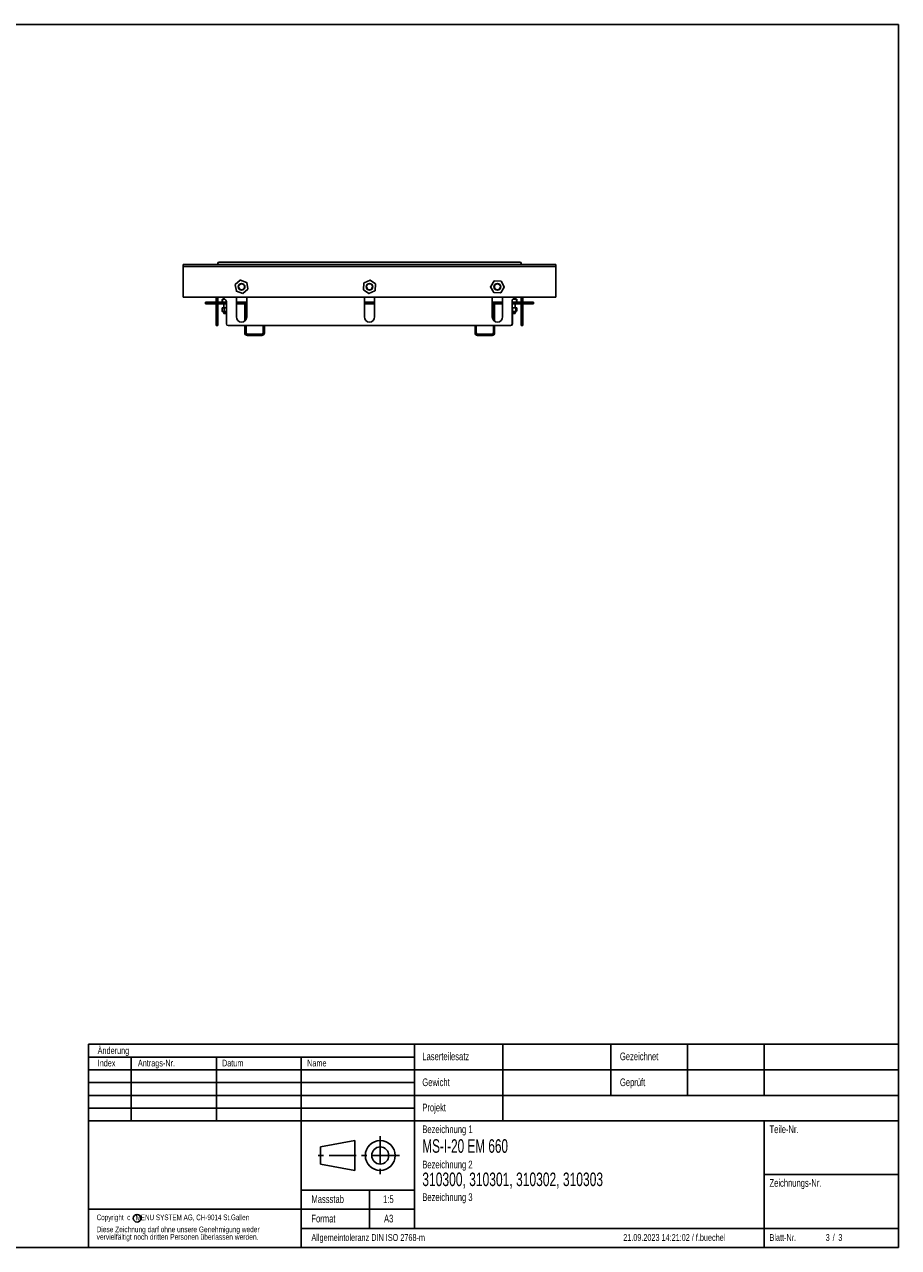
# Model space of a CAD drawing. Extents: x 24 to 2074, y 25 to 1460.
# Tile 2 of 2: x 1049 to 2074, y 25 to 1460. Entities that reach past the tile are written whole.
import ezdxf
from ezdxf.enums import TextEntityAlignment as Align

# ---------------------------------------------------------------- set-up
doc = ezdxf.new("R2010")
doc.units = 0
doc.header["$LTSCALE"] = 5
doc.linetypes.add('CENTER', pattern=[10.16, 6.35, -1.27, 1.27, -1.27])
doc.layers.get('0').update_dxf_attribs({"linetype": 'CONTINUOUS'})
doc.layers.add('LAYER1', color=2, linetype='CONTINUOUS')
doc.layers.add('LAYER3', color=4, linetype='CONTINUOUS')

msp = doc.modelspace()

# ---------------------------------------------------------------- linework, layer by layer
at = {"color": 7, "linetype": 'CONTINUOUS'}
for p, q in [((2074, 1460), (24, 1460)), ((2074, 25), (2074, 1460)), ((24, 25), (2074, 25))]:
    msp.add_line(p, q, dxfattribs=at)
at = {"color": 179, "linetype": 'CONTINUOUS'}
for p, q in [((1124, 263.5), (2074, 263.5)), ((1124, 263.5), (1124, 25)), ((1506.5, 263.5), (1506.5, 47.5)), ((1610, 263.5), (1610, 173.5)), ((1736.5, 263.5), (1736.5, 203.5)), ((1826.5, 263.5), (1826.5, 203.5)), ((1916.5, 263.5), (1916.5, 203.5)), ((2074, 263.5), (2074, 25)), ((1124, 248.5), (1506.5, 248.5)), ((1174, 248.5), (1174, 173.5)), ((1274, 248.5), (1274, 173.5)), ((1373.5, 248.5), (1373.5, 25)), ((1124, 233.5), (2074, 233.5)), ((1124, 218.5), (1506.5, 218.5)), ((1124, 203.5), (2074, 203.5)), ((1124, 188.5), (1506.5, 188.5)), ((1124, 173.5), (2074, 173.5)), ((1916.5, 173.5), (1916.5, 25)), ((1396.25, 143), (1436.25, 150.5)), ((1436.25, 150.5), (1436.25, 115.5)), ((1396.25, 123), (1396.25, 143)), ((1436.25, 115.5), (1396.25, 123)), ((1916.5, 110.5), (2074, 110.5)), ((1373.5, 92.5), (1506.5, 92.5)), ((1453.5, 92.5), (1453.5, 47.5)), ((1124, 70), (1506.5, 70)), ((1373.5, 47.5), (2074, 47.5)), ((1124, 25), (2074, 25))]:
    msp.add_line(p, q, dxfattribs=at)
at = {"color": 179, "linetype": 'CENTER'}
for p, q in [((1466.25, 155.5), (1466.25, 110.5)), ((1488.75, 133), (1391.25, 133))]:
    msp.add_line(p, q, dxfattribs=at)
at = {"color": 179, "linetype": 'CONTINUOUS'}
for centre, radius in [((1466.25, 133), 17.5), ((1466.25, 133), 10), ((1181.134, 59.391), 4.5)]:
    msp.add_circle(centre, radius, dxfattribs=at)
at = {"layer": 'LAYER1', "color": 2, "linetype": 'CONTINUOUS'}
for p, q in [((1235.107, 1178.184), (1235.107, 1176.184)), ((1235.107, 1178.184), (1672.107, 1178.184)), ((1276.497, 1181.184), (1279.85, 1181.184)), ((1627.364, 1181.184), (1279.85, 1181.184)), ((1627.364, 1181.184), (1630.717, 1181.184)), ((1672.107, 1178.184), (1672.107, 1176.184)), ((1235.107, 1176.184), (1672.107, 1176.184)), ((1235.107, 1176.184), (1235.107, 1174.184)), ((1235.107, 1174.184), (1235.107, 1140.184)), ((1672.107, 1174.184), (1672.107, 1176.184)), ((1672.107, 1140.184), (1672.107, 1174.184)), ((1296.097, 1154.67), (1297.569, 1147.075)), ((1302.005, 1159.931), (1296.163, 1154.859)), ((1309.514, 1157.445), (1302.201, 1159.969)), ((1305.209, 1144.438), (1311.051, 1149.51)), ((1311.117, 1149.699), (1309.646, 1157.294)), ((1447.082, 1156.656), (1446.388, 1148.951)), ((1446.472, 1148.769), (1452.798, 1144.316)), ((1454.217, 1160.071), (1447.197, 1156.819)), ((1460.742, 1155.6), (1454.416, 1160.053)), ((1460.132, 1147.713), (1460.826, 1155.418)), ((1595.698, 1152.332), (1599.355, 1145.514)), ((1599.781, 1159.108), (1595.704, 1152.532)), ((1607.689, 1158.96), (1599.957, 1159.202)), ((1607.434, 1145.261), (1611.51, 1151.837)), ((1611.516, 1152.037), (1607.859, 1158.855)), ((1235.107, 1140.184), (1672.107, 1140.184)), ((1261.107, 1132.084), (1261.107, 1134.084)), ((1261.107, 1134.084), (1266.107, 1134.084)), ((1273.857, 1134.084), (1266.107, 1134.084)), ((1273.857, 1140.184), (1273.857, 1136.37)), ((1273.857, 1134.956), (1273.857, 1136.37)), ((1273.857, 1134.956), (1273.857, 1108.784)), ((1275.857, 1140.184), (1275.857, 1136.37)), ((1275.857, 1136.37), (1275.857, 1134.956)), ((1275.857, 1134.956), (1275.857, 1108.784)), ((1281.107, 1134.084), (1275.857, 1134.084)), ((1281.218, 1134.643), (1280.089, 1134.232)), ((1281.002, 1137.384), (1281.002, 1134.655)), ((1281.107, 1132.084), (1281.107, 1134.084)), ((1281.107, 1134.084), (1285.857, 1134.084)), ((1281.143, 1134.478), (1281.222, 1134.633)), ((1281.202, 1137.584), (1281.481, 1137.584)), ((1281.281, 1137.384), (1281.281, 1134.663)), ((1285.271, 1136.37), (1281.457, 1140.184)), ((1281.481, 1137.584), (1284.057, 1137.584)), ((1282.857, 1138.784), (1282.857, 1137.584)), ((1285.857, 1108.784), (1285.857, 1134.956)), ((1297.607, 1140.184), (1297.607, 1116.784)), ((1297.607, 1134.084), (1309.607, 1134.084)), ((1297.7, 1146.924), (1305.013, 1144.4)), ((1309.607, 1116.784), (1309.607, 1140.184)), ((1447.607, 1140.184), (1447.607, 1116.784)), ((1447.607, 1134.084), (1459.607, 1134.084)), ((1452.997, 1144.298), (1460.017, 1147.549)), ((1459.607, 1116.784), (1459.607, 1140.184)), ((1597.607, 1140.184), (1597.607, 1116.784)), ((1597.607, 1134.084), (1609.607, 1134.084)), ((1599.525, 1145.409), (1607.257, 1145.167)), ((1609.607, 1116.784), (1609.607, 1140.184)), ((1620.794, 1108.784), (1620.794, 1135.956)), ((1620.794, 1134.084), (1621.107, 1134.084)), ((1621.107, 1134.084), (1626.107, 1134.084)), ((1621.38, 1137.37), (1624.194, 1140.184)), ((1621.594, 1137.584), (1622.78, 1137.584)), ((1622.78, 1137.584), (1625.848, 1137.584)), ((1624.357, 1137.584), (1624.357, 1140.184)), ((1624.357, 1138.784), (1625.757, 1140.184)), ((1625.848, 1137.584), (1626.166, 1137.584)), ((1626.048, 1134.661), (1626.048, 1137.384)), ((1627.125, 1134.232), (1626.051, 1134.623)), ((1626.056, 1134.614), (1626.182, 1134.478)), ((1626.107, 1134.084), (1626.107, 1132.084)), ((1626.107, 1134.084), (1631.357, 1134.084)), ((1626.366, 1134.65), (1626.366, 1137.384)), ((1631.357, 1140.184), (1631.357, 1137.37)), ((1631.357, 1135.956), (1631.357, 1137.37)), ((1631.357, 1135.956), (1631.357, 1108.784)), ((1633.357, 1140.184), (1633.357, 1137.37)), ((1633.357, 1137.37), (1633.357, 1135.956)), ((1633.357, 1135.956), (1633.357, 1108.784)), ((1633.357, 1134.084), (1641.107, 1134.084)), ((1641.107, 1134.084), (1646.107, 1134.084)), ((1646.107, 1134.084), (1646.107, 1132.084)), ((1266.107, 1132.084), (1261.107, 1132.084)), ((1266.107, 1132.084), (1273.857, 1132.084)), ((1275.857, 1132.084), (1281.107, 1132.084)), ((1280.82, 1123.43), (1280.82, 1127.484)), ((1283.009, 1127.484), (1280.82, 1127.484)), ((1280.82, 1123.43), (1280.922, 1123.393)), ((1285.857, 1132.084), (1281.107, 1132.084)), ((1281.83, 1122.484), (1285.857, 1122.484)), ((1282.857, 1132.084), (1282.857, 1127.484)), ((1282.857, 1122.484), (1282.857, 1120.984)), ((1283.009, 1123.43), (1283.009, 1127.484)), ((1285.857, 1127.484), (1283.009, 1127.484)), ((1283.057, 1120.784), (1285.857, 1120.784)), ((1298.107, 1132.084), (1297.607, 1132.084)), ((1298.107, 1132.084), (1309.607, 1132.084)), ((1307.357, 1112.101), (1307.357, 1132.084)), ((1308.857, 1113.88), (1308.857, 1132.084)), ((1459.607, 1132.084), (1447.607, 1132.084)), ((1609.107, 1132.084), (1597.607, 1132.084)), ((1598.857, 1132.084), (1598.857, 1129.884)), ((1598.857, 1129.584), (1598.857, 1129.884)), ((1598.857, 1129.584), (1600.357, 1129.584)), ((1598.857, 1129.584), (1598.857, 1129.544)), ((1598.857, 1129.544), (1598.857, 1126.496)), ((1598.857, 1126.496), (1598.857, 1126.236)), ((1598.857, 1113.119), (1598.857, 1126.236)), ((1600.357, 1132.084), (1600.357, 1129.884)), ((1600.357, 1129.584), (1600.357, 1129.884)), ((1600.357, 1129.584), (1600.357, 1129.544)), ((1600.357, 1129.544), (1600.357, 1126.496)), ((1600.357, 1126.496), (1600.357, 1126.236)), ((1600.357, 1111.741), (1600.357, 1126.236)), ((1609.607, 1132.084), (1609.107, 1132.084)), ((1620.794, 1132.084), (1621.107, 1132.084)), ((1621.31, 1127.484), (1620.794, 1127.484)), ((1621.31, 1123.43), (1620.794, 1123.309)), ((1620.794, 1122.484), (1625.384, 1122.484)), ((1620.794, 1120.784), (1624.157, 1120.784)), ((1626.107, 1132.084), (1621.107, 1132.084)), ((1621.31, 1123.43), (1621.31, 1127.484)), ((1625.214, 1127.484), (1621.31, 1127.484)), ((1621.357, 1108.784), (1621.357, 1120.784)), ((1624.357, 1127.484), (1624.357, 1132.084)), ((1624.357, 1120.984), (1624.357, 1122.484)), ((1625.214, 1123.43), (1625.214, 1127.484)), ((1626.261, 1127.484), (1625.214, 1127.484)), ((1631.357, 1132.084), (1626.107, 1132.084)), ((1626.261, 1123.43), (1626.261, 1127.484)), ((1626.275, 1127.484), (1626.261, 1127.484)), ((1626.275, 1123.43), (1626.275, 1127.484)), ((1641.107, 1132.084), (1633.357, 1132.084)), ((1646.107, 1132.084), (1641.107, 1132.084)), ((1273.857, 1106.784), (1273.857, 1108.784)), ((1275.857, 1106.784), (1273.857, 1106.784)), ((1275.857, 1108.784), (1275.857, 1106.784)), ((1287.857, 1106.784), (1618.794, 1106.784)), ((1307.357, 1098.109), (1307.357, 1106.784)), ((1308.857, 1098.109), (1308.857, 1106.784)), ((1328.857, 1098.109), (1328.857, 1106.784)), ((1330.357, 1098.109), (1330.357, 1106.784)), ((1577.357, 1098.109), (1577.357, 1106.784)), ((1578.857, 1098.109), (1578.857, 1106.784)), ((1598.857, 1098.109), (1598.857, 1106.784)), ((1600.357, 1098.109), (1600.357, 1106.784)), ((1631.357, 1106.784), (1631.357, 1108.784)), ((1633.357, 1106.784), (1631.357, 1106.784)), ((1633.357, 1108.784), (1633.357, 1106.784)), ((1327.357, 1096.609), (1310.357, 1096.609)), ((1327.357, 1095.109), (1310.357, 1095.109)), ((1580.357, 1096.609), (1597.357, 1096.609)), ((1580.357, 1095.109), (1597.357, 1095.109))]:
    msp.add_line(p, q, dxfattribs=at)
at = {"layer": 'LAYER1', "color": 2, "linetype": 'CONTINUOUS', "flags": 128}
for points in [[(1296.097, 1154.67), (1296.094, 1154.722), (1296.105, 1154.773)], [(1296.105, 1154.773), (1296.128, 1154.82), (1296.163, 1154.859)], [(1302.005, 1159.931), (1302.048, 1159.96), (1302.098, 1159.976)], [(1302.098, 1159.976), (1302.15, 1159.979), (1302.201, 1159.969)], [(1309.514, 1157.445), (1309.561, 1157.422), (1309.6, 1157.387)], [(1309.6, 1157.387), (1309.629, 1157.344), (1309.646, 1157.294)], [(1311.109, 1149.596), (1311.086, 1149.549), (1311.051, 1149.51)], [(1311.117, 1149.699), (1311.12, 1149.647), (1311.109, 1149.596)], [(1446.406, 1148.849), (1446.39, 1148.898), (1446.388, 1148.951)], [(1446.472, 1148.769), (1446.434, 1148.805), (1446.406, 1148.849)], [(1447.082, 1156.656), (1447.093, 1156.707), (1447.117, 1156.753)], [(1447.117, 1156.753), (1447.153, 1156.792), (1447.197, 1156.819)], [(1454.217, 1160.071), (1454.267, 1160.087), (1454.319, 1160.089)], [(1454.319, 1160.089), (1454.37, 1160.078), (1454.416, 1160.053)], [(1460.742, 1155.6), (1460.78, 1155.564), (1460.808, 1155.52)], [(1460.808, 1155.52), (1460.824, 1155.471), (1460.826, 1155.418)], [(1595.674, 1152.433), (1595.683, 1152.485), (1595.704, 1152.532)], [(1595.698, 1152.332), (1595.68, 1152.381), (1595.674, 1152.433)], [(1599.781, 1159.108), (1599.814, 1159.148), (1599.856, 1159.179)], [(1599.856, 1159.179), (1599.905, 1159.197), (1599.957, 1159.202)], [(1607.689, 1158.96), (1607.741, 1158.952), (1607.789, 1158.93)], [(1607.789, 1158.93), (1607.829, 1158.897), (1607.859, 1158.855)], [(1611.54, 1151.936), (1611.531, 1151.884), (1611.51, 1151.837)], [(1611.516, 1152.037), (1611.534, 1151.988), (1611.54, 1151.936)], [(1281.279, 1134.664), (1281.276, 1134.621), (1281.274, 1134.614)], [(1297.614, 1146.982), (1297.585, 1147.025), (1297.569, 1147.075)], [(1297.7, 1146.924), (1297.653, 1146.947), (1297.614, 1146.982)], [(1305.116, 1144.393), (1305.064, 1144.39), (1305.013, 1144.4)], [(1305.209, 1144.438), (1305.166, 1144.409), (1305.116, 1144.393)], [(1452.895, 1144.28), (1452.844, 1144.291), (1452.798, 1144.316)], [(1452.997, 1144.298), (1452.947, 1144.282), (1452.895, 1144.28)], [(1460.097, 1147.616), (1460.061, 1147.577), (1460.017, 1147.549)], [(1460.132, 1147.713), (1460.121, 1147.662), (1460.097, 1147.616)], [(1599.425, 1145.439), (1599.385, 1145.472), (1599.355, 1145.514)], [(1599.525, 1145.409), (1599.473, 1145.417), (1599.425, 1145.439)], [(1607.358, 1145.19), (1607.309, 1145.172), (1607.257, 1145.167)], [(1607.434, 1145.261), (1607.4, 1145.221), (1607.358, 1145.19)], [(1626.074, 1134.563), (1626.051, 1134.624), (1626.051, 1134.661)], [(1626.488, 1134.465), (1626.488, 1134.464), (1626.486, 1134.465), (1626.48, 1134.468), (1626.472, 1134.472), (1626.451, 1134.485), (1626.42, 1134.511), (1626.385, 1134.563), (1626.366, 1134.633), (1626.368, 1134.65)], [(1625.981, 1123.251), (1625.878, 1123.185), (1625.483, 1123.249), (1625.214, 1123.43)]]:
    msp.add_lwpolyline(points, dxfattribs=at)
at = {"layer": 'LAYER1', "color": 2, "linetype": 'CONTINUOUS'}
for centre, radius in [((1303.607, 1152.184), 4), ((1303.607, 1152.184), 3.55), ((1453.607, 1152.184), 4), ((1453.607, 1152.184), 3.55), ((1603.607, 1152.184), 4), ((1603.607, 1152.184), 3.55)]:
    msp.add_circle(centre, radius, dxfattribs=at)
for centre, radius, start, end in [((1281.107, 1178.184), 5.5, 146.944269, 180), ((1626.107, 1178.184), 5.5, 360, 33.055731), ((1280.157, 1134.044), 0.2, 110, 168.450904), ((1280.862, 1134.637), 0.139, 323.629538, 7.533023), ((1281.202, 1137.384), 0.2, 90, 180), ((1281.481, 1137.384), 0.2, 90, 180), ((1283.857, 1134.956), 2, 0, 45), ((1622.794, 1135.956), 2, 135, 180), ((1625.848, 1137.384), 0.2, 0, 90), ((1626.24, 1134.663), 0.194, 210.78098, 252.424159), ((1626.166, 1137.384), 0.2, 0, 90), ((1627.057, 1134.044), 0.2, 11.549096, 70), ((1281.915, 1126.227), 3.003, 248.62726, 291.37274), ((1280.416, 1121.984), 1.5, 19.471221, 70.217701), ((1283.057, 1120.984), 0.2, 180, 270), ((1284.918, 1130.325), 7.155, 254.524719, 277.540682), ((1623.262, 1132.485), 9.263, 257.834852, 282.165148), ((1624.157, 1120.984), 0.2, 270, 0), ((1626.798, 1121.984), 1.5, 122.884819, 160.528779), ((1287.857, 1108.784), 2, 180, 270), ((1303.607, 1116.784), 6, 180, 0), ((1453.607, 1116.784), 6, 180, 0), ((1603.607, 1116.784), 6, 180, 0), ((1618.794, 1108.784), 2, 270, 0), ((1619.357, 1108.784), 2, 270, 0), ((1310.357, 1098.109), 3, 180, 270), ((1310.357, 1098.109), 1.5, 180, 270), ((1327.357, 1098.109), 1.5, 270, 0), ((1327.357, 1098.109), 3, 270, 0), ((1580.357, 1098.109), 3, 180, 270), ((1580.357, 1098.109), 1.5, 180, 270), ((1597.357, 1098.109), 3, 270, 0), ((1597.357, 1098.109), 1.5, 270, 0)]:
    msp.add_arc(centre, radius, start, end, dxfattribs=at)

# ---------------------------------------------------------------- texts
at = {"layer": 'LAYER3', "color": 4, "linetype": 'CONTINUOUS'}
for s, height, width, p in [('Änderung', 7.9375, 0.738397, (1134.834, 249.758)), ('Index', 7.9375, 0.738397, (1134.834, 235.109)), ('Antrags-Nr.', 7.9375, 0.738397, (1182.022, 235.109)), ('Datum', 7.9375, 0.738397, (1280.627, 235.109)), ('Name', 7.9375, 0.738397, (1380.485, 235.109)), ('Laserteilesatz', 9.017, 0.738397, (1515.551, 242.058)), ('Gezeichnet', 9.017, 0.738397, (1747.283, 242.058)), ('Gewicht', 9.017, 0.738397, (1515.551, 211.682)), ('Geprüft', 9.017, 0.738397, (1747.283, 211.682)), ('Projekt', 9.017, 0.738397, (1515.551, 182.078)), ('Bezeichnung 1', 9.017, 0.738397, (1515.551, 156.528)), ('Teile-Nr.', 9.017, 0.738397, (1922.698, 156.528)), ('MS-I-20 EM 660', 15.875, 0.65, (1515.551, 131.42)), ('Bezeichnung 2', 9.017, 0.738397, (1515.551, 115.186)), ('310300, 310301, 310302, 310303', 15.875, 0.665, (1515.551, 92.325)), ('Zeichnungs-Nr.', 9.017, 0.738397, (1922.698, 93.578)), ('Massstab', 9.017, 0.738397, (1385.529, 74.537)), ('1:5', 9.017, 0.738397, (1469.548, 74.537)), ('Bezeichnung 3', 9.017, 0.738397, (1515.551, 76.921)), ('Copyright  c   MENU SYSTEM AG, CH-9014 St.Gallen', 6.61458, 0.669172, (1133.649, 55.126)), ('Format', 9.017, 0.738397, (1385.529, 51.742)), ('A3', 9.017, 0.738397, (1470.638, 51.742)), ('Diese Zeichnung darf ohne unsere Genehmigung weder', 6.61458, 0.694093, (1133.649, 41.015)), ('vervielfältigt noch dritten Personen überlassen werden.', 6.61458, 0.704833, (1133.649, 32.196)), ('Allgemeintoleranz DIN ISO 2768-m', 7.9375, 0.703784, (1385.529, 30.429)), ('21.09.2023 14:21:02 / f.buechel', 7.9375, 0.702668, (1751.131, 30.429)), ('Blatt-Nr.', 7.9375, 0.738397, (1922.698, 30.429)), ('3', 7.938, 0.738397, (1988.558, 30.429)), ('/', 7.938, 0.738397, (1996.797, 30.429)), ('3', 7.938, 0.738397, (2003.437, 30.429))]:
    msp.add_text(s, height=height, dxfattribs=dict(at, width=width)).set_placement(p, align=Align.BOTTOM_LEFT)

doc.saveas('drawing.dxf')
